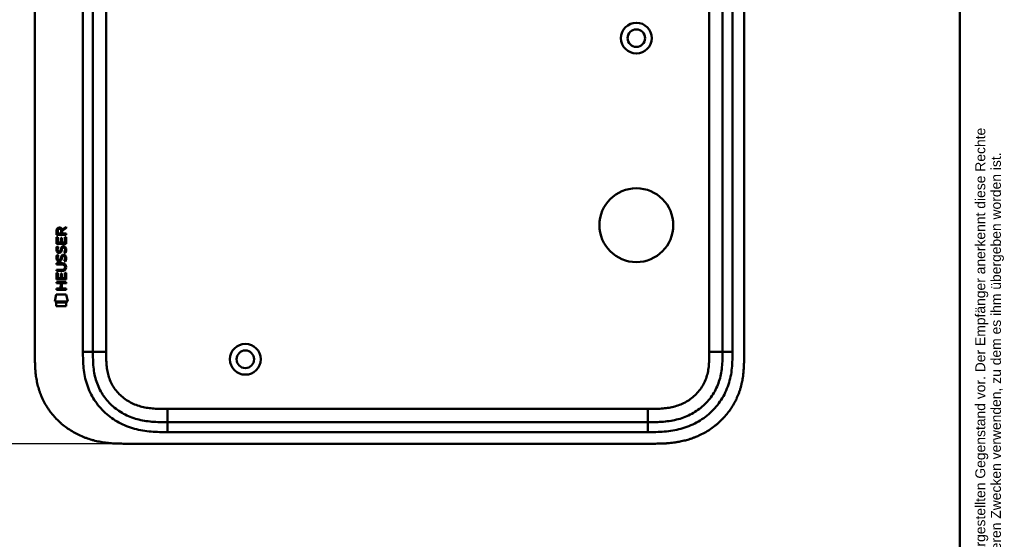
# Model space of a CAD drawing. Header units: millimetres. Extents: x 20 to 833, y 20 to 574.
# Tile 21 of 23: x 536 to 833, y 244 to 401. Entities that reach past the tile are written whole.
import ezdxf
from ezdxf.enums import TextEntityAlignment as Align

# ---------------------------------------------------------------- set-up
doc = ezdxf.new("R2010")
doc.units = ezdxf.units.MM
doc.header["$LTSCALE"] = 2
for name, color, linetype, lineweight in [('Bemaßungen(DIN)', 7, 'Continuous', 25), ('Sichtbare Kanten(DIN)', 7, 'Continuous', 50), ('Sichtbare tangentiale Kanten(DIN)', 7, 'Continuous', 50), ('Skizziergeometrie(DIN)', 7, 'Continuous', 50), ('Symbole(DIN)', 7, 'Continuous', 25)]:
    doc.layers.add(name, color=color, linetype=linetype, lineweight=lineweight)
doc.styles.add('Aktuell-DIN', font='arial.ttf')
doc.styles.add('STANDARD-DIN~0', font='arial.ttf')
doc.styles.add('Textstil10', font='arial.ttf')
doc.styles.add('Textstil41', font='arial.ttf', dxfattribs={"width": 0.8})
doc.styles.add('Textstil83', font='arial.ttf', dxfattribs={"width": 0.8})
doc.dimstyles.new('CAD-LAN', dxfattribs={"dimscale": 2, "dimtxt": 3.5, "dimasz": 2.5, "dimexe": 3.175, "dimexo": 0, "dimgap": 0.8, "dimtad": 1, "dimrnd": 1e-08, "dimtxsty": 'STANDARD-DIN~0', "dimcen": 0.09, "dimdle": 10, "dimclrd": 250, "dimclre": 250, "dimclrt": 250, "dimadec": 0, "dimazin": 2, "dimtfac": 1, "dimtmove": 0, "dimatfit": 3, "dimfxl": 1, "dimtolj": 1, "dimtzin": 0, "dimlwd": 25, "dimlwe": 25, "dimarcsym": 0})

# ---------------------------------------------------------------- blocks, each defined once
blk = doc.blocks.new('Ränder Standardrahmen')
at = {"layer": 'Skizziergeometrie(DIN)', "flags": 128}
blk.add_lwpolyline([(10, 10), (10, 287), (410, 287), (410, 10), (10, 10)], dxfattribs=at)
blk = doc.blocks.new('Schriftfelder Heusser')
at = {"layer": 'Symbole(DIN)', "color": 7, "insert": (293.33, 191.7), "char_height": 1.5, "width": 182.3003, "attachment_point": 1, "rotation": 90, "line_spacing_factor": 0.944221, "style": 'Aktuell-DIN'}
blk.add_mtext('\\fArial|b0|i0;\\H1.5000;Die Schlossfabrik Heusser AG ist Eigentümerin dieses Dokumentes und behält sich alle Rechte an diesem und dem dargestellten Gegenstand vor. Der Empfänger anerkennt diese Rechte\\Pund wird das Dokument nicht ohne schriftliche Ermächtigung der Eigentümerin Dritten zugänglich machen oder zu anderen Zwecken verwenden, zu dem es ihm übergeben worden ist.\\P ', dxfattribs=at)
at = {"layer": 'Symbole(DIN)', "color": 179, "true_color": 0x262659, "style": 'Textstil10'}
blk.add_attdef('ERSTELLUNGSDATUM_001', (217.23, 218.29), '', height=2, dxfattribs=at)
at = {"layer": 'Symbole(DIN)', "color": 179, "true_color": 0x262659}
for tag, height, style, p in [('AUTOR', 2.49, 'Aktuell-DIN', (240.03, 219.26)), ('KONTROLLDATUM', 2, 'Textstil10', (217.42, 215.04)), ('KONTROLLIERT_VON', 2, 'Textstil10', (239.98, 215.05))]:
    blk.add_attdef(tag, text='', height=height, dxfattribs=dict(at, style=style)).set_placement(p, align=Align.MIDDLE_LEFT)
at = {"layer": 'Symbole(DIN)', "color": 7, "style": 'Textstil83', "width": 0.8}
blk.add_attdef('Anfänglicher_Ansichtsmaßstab_001', (281.57, 213.34), '', height=2.3, dxfattribs=at)
at = {"layer": 'Symbole(DIN)', "color": 179, "true_color": 0x262659, "style": 'Textstil10'}
blk.add_attdef('PROJEKT', text='', height=2, dxfattribs=at).set_placement((217.77, 209.72), align=Align.BOTTOM_LEFT)
at = {"layer": 'Symbole(DIN)', "color": 7, "style": 'Textstil41', "width": 0.8}
blk.add_attdef('STATUS', text='', height=5, dxfattribs=at).set_placement((284.53, 195.86), align=Align.MIDDLE_CENTER)
blk = doc.blocks.new('*D22')
at = {"layer": 'Bemaßungen(DIN)', "color": 250, "linetype": 'Continuous', "lineweight": 25, "true_color": 0x3f3f3f, "transparency": 16777216}
for p, q in [((567.91, 517.44), (505.56, 517.44)), ((511.91, 512.44), (511.91, 277.44)), ((567.91, 272.44), (505.56, 272.44))]:
    blk.add_line(p, q, dxfattribs=at)
at = {"layer": 'Bemaßungen(DIN)', "color": 250, "linetype": 'Continuous', "true_color": 0x3f3f3f, "transparency": 16777216}
for points in [[(511.08, 512.44), (512.75, 512.44), (511.91, 517.44)], [(511.08, 277.44), (512.75, 277.44), (511.91, 272.44)]]:
    blk.add_solid(points, dxfattribs=at)
at = {"layer": 'Defpoints', "color": 0, "linetype": 'Continuous', "transparency": 16777216}
for p in [(567.91, 517.44), (511.91, 272.44), (567.91, 272.44)]:
    blk.add_point(p, dxfattribs=at)
at = {"layer": 'Bemaßungen(DIN)', "color": 250, "linetype": 'Continuous', "lineweight": 25, "true_color": 0x3f3f3f, "transparency": 16777216, "insert": (503.16, 387.12), "char_height": 7, "attachment_point": 1, "rotation": 90, "style": 'STANDARD-DIN~0'}
blk.add_mtext('\\A1;245', dxfattribs=at)

msp = doc.modelspace()

# ---------------------------------------------------------------- linework, layer by layer
at = {"layer": 'Sichtbare Kanten(DIN)'}
for p, q in [((540.874, 299.227), (540.874, 490.658)), ((754.874, 299.227), (754.874, 490.658)), ((558.374, 489.658), (558.374, 300.227)), ((748.374, 300.227), (748.374, 489.658)), ((547.408, 335.516), (547.41, 336.83)), ((547.758, 336.786), (547.758, 335.897)), ((547.758, 335.897), (548.775, 335.897)), ((548.775, 335.897), (548.776, 336.785)), ((549.073, 337.146), (550.268, 337.936)), ((550.268, 337.502), (549.125, 336.747)), ((549.125, 336.747), (549.125, 335.896)), ((549.125, 335.896), (550.266, 335.895)), ((550.266, 335.895), (550.266, 335.514)), ((550.268, 337.936), (550.268, 337.502)), ((547.406, 332.786), (547.407, 334.79)), ((547.407, 334.79), (547.755, 334.79)), ((550.266, 335.514), (547.408, 335.516)), ((547.755, 334.79), (547.754, 333.163)), ((547.754, 333.163), (548.649, 333.162)), ((548.649, 333.162), (548.65, 334.609)), ((548.65, 334.609), (548.998, 334.609)), ((548.998, 334.609), (548.997, 333.162)), ((548.997, 333.162), (549.916, 333.161)), ((549.916, 333.161), (549.917, 334.808)), ((549.917, 334.808), (550.266, 334.808)), ((550.266, 334.808), (550.264, 332.784)), ((550.264, 332.784), (547.406, 332.786)), ((547.577, 332.012), (547.916, 331.912)), ((547.774, 330.68), (547.781, 330.663)), ((548.457, 330.583), (548.468, 330.6)), ((549.506, 331.709), (549.494, 331.709)), ((547.4, 326.558), (547.401, 326.935)), ((547.401, 326.935), (549.046, 326.934)), ((547.575, 329.466), (547.914, 329.365)), ((547.772, 328.134), (547.779, 328.117)), ((548.455, 328.036), (548.466, 328.053)), ((549.504, 329.162), (549.492, 329.162)), ((547.397, 322.048), (547.398, 324.052)), ((547.398, 324.052), (547.747, 324.052)), ((547.399, 325.001), (549.069, 324.999)), ((547.399, 324.624), (547.399, 325.001)), ((549.045, 324.622), (547.399, 324.624)), ((549.07, 326.557), (547.4, 326.558)), ((547.747, 324.052), (547.746, 322.425)), ((549.907, 322.423), (549.909, 324.07)), ((549.909, 324.07), (550.257, 324.07)), ((549.95, 325.772), (549.95, 325.782)), ((550.257, 324.07), (550.255, 322.046)), ((547.395, 320.878), (547.395, 321.255)), ((547.395, 321.255), (550.254, 321.253)), ((550.255, 322.046), (547.397, 322.048)), ((547.746, 322.425), (548.64, 322.424)), ((548.64, 322.424), (548.641, 323.871)), ((548.641, 323.871), (548.99, 323.871)), ((548.99, 323.871), (548.989, 322.424)), ((548.989, 322.424), (549.907, 322.423)), ((550.254, 321.253), (550.253, 320.875)), ((547.393, 318.943), (547.393, 319.32)), ((547.393, 319.32), (548.636, 319.319)), ((550.252, 318.941), (547.393, 318.943)), ((548.638, 320.877), (547.395, 320.878)), ((548.636, 319.319), (548.638, 320.877)), ((548.994, 320.876), (548.993, 319.319)), ((548.993, 319.319), (550.252, 319.318)), ((550.253, 320.875), (548.994, 320.876)), ((550.252, 319.318), (550.252, 318.941)), ((546.862, 315.366), (547.321, 317.499)), ((550.777, 315.363), (546.862, 315.366)), ((547.321, 317.499), (550.327, 317.496)), ((547.321, 315.08), (550.318, 315.078)), ((547.321, 313.938), (547.321, 315.08)), ((550.318, 315.078), (550.317, 313.936)), ((550.327, 317.496), (550.777, 315.363)), ((550.317, 313.936), (547.321, 313.938)), ((580.912, 278.943), (725.835, 278.943)), ((567.912, 272.443), (726.835, 272.443))]:
    msp.add_line(p, q, dxfattribs=at)
for centre, radius in [((722.374, 394.943), 4.65), ((722.374, 394.943), 2.65), ((722.374, 338.443), 11.15), ((604.374, 297.943), 4.65), ((604.374, 297.943), 2.65)]:
    msp.add_circle(centre, radius, dxfattribs=at)
for centre, major_axis, ratio, start_param, end_param in [((548.937, 336.013), (-0.976, 1.274), 0.5180415, 5.9043613, 6.8771057), ((547.544, 335.932), (1.242, 1.64), 0.5994938, 5.878165, 6.7089725), ((549.04, 333.791), (1.103, 3.296), 0.2312948, 2.8124619, 2.8734213), ((548.519, 331.474), (0.574, 1.004), 0.5438409, 2.7534304, 3.2137241), ((548.399, 330.607), (0.098, 0.139), 0.3641716, 4.4844927, 4.7925708), ((548.846, 330.022), (0.839, 1.642), 0.4591024, 5.9761877, 6.4975755), ((549.123, 331.491), (1.192, 3.54), 0.2215161, 2.8263053, 2.8854462), ((548.525, 328.937), (0.583, 1.012), 0.541605, 2.7569093, 3.2147406), ((548.397, 328.061), (0.098, 0.139), 0.3641716, 4.4844927, 4.7925708), ((545.225, 322.26), (4.814, 4.313), 0.3742661, 5.9599282, 6.6783921), ((548.845, 327.478), (0.838, 1.64), 0.4594521, 5.9760112, 6.497704), ((545.229, 329.304), (4.808, -4.323), 0.3742014, 5.888113, 6.6064523), ((526.517, 345.609), (23.266, -20.361), 0.1371339, 6.127502, 6.402435)]:
    msp.add_ellipse(centre, major_axis=major_axis, ratio=ratio, start_param=start_param, end_param=end_param, dxfattribs=at)
for points in [[(547.41, 336.83), (547.424, 337.271), (547.656, 337.733), (548.269, 337.733)], [(548.776, 336.785), (548.776, 337.058), (548.689, 337.383), (548.274, 337.384)], [(547.454, 330.534), (547.363, 330.774), (547.334, 331.008), (547.376, 331.336)], [(547.376, 331.336), (547.394, 331.475), (547.435, 331.682), (547.506, 331.855)], [(548.013, 330.073), (547.79, 330.106), (547.56, 330.251), (547.454, 330.534)], [(547.506, 331.855), (547.526, 331.905), (547.577, 332.012), (547.577, 332.012)], [(547.761, 331.447), (547.697, 331.195), (547.691, 330.97), (547.749, 330.754)], [(547.916, 331.912), (547.916, 331.912), (547.796, 331.585), (547.761, 331.447)], [(547.986, 330.45), (548.133, 330.391), (548.321, 330.426), (548.426, 330.541)], [(548.168, 330.06), (548.067, 330.062), (548.046, 330.068), (548.013, 330.073)], [(548.796, 330.425), (548.68, 330.215), (548.485, 330.056), (548.168, 330.06)], [(548.468, 330.6), (548.537, 330.709), (548.594, 330.873), (548.649, 331.118)], [(548.649, 331.118), (548.733, 331.486), (548.835, 331.697), (548.976, 331.864)], [(548.988, 330.967), (548.934, 330.728), (548.871, 330.563), (548.796, 330.425)], [(548.976, 331.864), (549.069, 331.975), (549.2, 332.047), (549.379, 332.071)], [(549.037, 331.166), (549.029, 331.136), (548.989, 330.97), (548.988, 330.967)], [(549.223, 331.591), (549.152, 331.502), (549.092, 331.364), (549.037, 331.166)], [(549.494, 331.709), (549.372, 331.709), (549.297, 331.676), (549.223, 331.591)], [(549.379, 332.071), (549.667, 332.109), (549.949, 332.009), (550.143, 331.693)], [(549.698, 330.126), (549.698, 330.126), (549.853, 330.38), (549.912, 330.665)], [(550.066, 330.04), (550.046, 330.044), (549.698, 330.126), (549.698, 330.126)], [(549.912, 330.665), (549.981, 330.998), (549.98, 331.274), (549.874, 331.471)], [(550.291, 330.758), (550.261, 330.427), (550.103, 330.097), (550.066, 330.04)], [(550.143, 331.693), (550.253, 331.512), (550.307, 331.293), (550.307, 331.023)], [(550.307, 331.023), (550.306, 330.939), (550.3, 330.853), (550.291, 330.758)], [(547.452, 327.987), (547.361, 328.228), (547.332, 328.461), (547.374, 328.789)], [(547.374, 328.789), (547.392, 328.928), (547.433, 329.135), (547.504, 329.309)], [(548.011, 327.526), (547.788, 327.559), (547.558, 327.705), (547.452, 327.987)], [(547.504, 329.309), (547.524, 329.358), (547.575, 329.465), (547.575, 329.466)], [(547.759, 328.901), (547.695, 328.648), (547.689, 328.424), (547.747, 328.208)], [(547.914, 329.365), (547.914, 329.365), (547.794, 329.039), (547.759, 328.901)], [(547.984, 327.904), (548.131, 327.844), (548.319, 327.88), (548.424, 327.994)], [(548.166, 327.514), (548.065, 327.515), (548.044, 327.522), (548.011, 327.526)], [(548.793, 327.878), (548.678, 327.668), (548.483, 327.51), (548.166, 327.514)], [(548.466, 328.053), (548.535, 328.163), (548.592, 328.326), (548.647, 328.571)], [(548.647, 328.571), (548.731, 328.939), (548.833, 329.15), (548.974, 329.318)], [(548.986, 328.421), (548.932, 328.181), (548.869, 328.016), (548.793, 327.878)], [(548.974, 329.318), (549.067, 329.428), (549.197, 329.5), (549.377, 329.525)], [(549.035, 328.62), (549.027, 328.589), (548.987, 328.423), (548.986, 328.421)], [(549.221, 329.045), (549.15, 328.956), (549.09, 328.818), (549.035, 328.62)], [(549.492, 329.162), (549.37, 329.163), (549.295, 329.13), (549.221, 329.045)], [(549.377, 329.525), (549.664, 329.563), (549.947, 329.463), (550.141, 329.146)], [(549.696, 327.58), (549.696, 327.58), (549.851, 327.834), (549.91, 328.118)], [(550.064, 327.493), (550.044, 327.498), (549.696, 327.58), (549.696, 327.58)], [(549.91, 328.118), (549.979, 328.452), (549.978, 328.728), (549.872, 328.925)], [(550.289, 328.211), (550.259, 327.88), (550.101, 327.551), (550.064, 327.493)], [(550.141, 329.146), (550.251, 328.966), (550.305, 328.747), (550.305, 328.477)], [(550.305, 328.477), (550.304, 328.392), (550.298, 328.306), (550.289, 328.211)]]:
    msp.add_open_spline(points, degree=3, dxfattribs=at)
for points, knots in [([(549.95, 325.782), (549.95, 325.828), (549.948, 325.875), (549.931, 326.011), (549.909, 326.098), (549.835, 326.249), (549.788, 326.31), (549.668, 326.416), (549.597, 326.456), (549.38, 326.54), (549.221, 326.557), (549.07, 326.557)], [0, 0, 0, 0, 0.01400423, 0.01400423, 0.0408947, 0.0408947, 0.06439039, 0.06439039, 0.08887549, 0.08887549, 0.13413559, 0.13413559, 0.13413559, 0.13413559]), ([(558.374, 300.227), (558.374, 299.427), (558.375, 297.843), (558.506, 295.537), (558.835, 293.32), (559.583, 290.491), (561.142, 287.213), (563.972, 283.87), (567.556, 281.327), (570.99, 279.965), (573.908, 279.328), (576.173, 279.051), (578.51, 278.944), (580.106, 278.943), (580.912, 278.943)], [0, 0, 0, 0, 0.2435013, 0.4870027, 0.730504, 0.9740054, 1.4610081, 1.9480107, 2.4350134, 2.9220161, 3.1655175, 3.4090188, 3.6525201, 3.8960223, 3.8960223, 3.8960223, 3.8960223]), ([(725.835, 278.943), (726.641, 278.943), (728.237, 278.944), (730.574, 279.051), (732.839, 279.328), (735.757, 279.965), (739.191, 281.327), (742.775, 283.87), (745.605, 287.213), (747.164, 290.491), (747.912, 293.32), (748.241, 295.537), (748.372, 297.843), (748.374, 299.427), (748.374, 300.227)], [18.3883596, 18.3883596, 18.3883596, 18.3883596, 18.6318617, 18.875363, 19.1188643, 19.3623656, 19.8493681, 20.3363707, 20.8233732, 21.3103757, 21.553877, 21.7973783, 22.0408796, 22.2843823, 22.2843823, 22.2843823, 22.2843823]), ([(540.874, 299.227), (540.873, 298.673), (540.874, 297.556), (540.907, 296.141), (540.984, 294.715), (541.088, 293.567), (541.283, 292.128), (541.497, 290.976), (541.846, 289.542), (542.192, 288.403), (542.712, 286.998), (543.2, 285.893), (543.898, 284.543), (544.527, 283.491), (545.399, 282.221), (546.163, 281.245), (547.195, 280.08), (548.08, 279.197), (549.254, 278.161), (550.244, 277.388), (551.536, 276.499), (552.611, 275.85), (553.996, 275.122), (555.133, 274.606), (556.584, 274.045), (557.764, 273.664), (559.253, 273.269), (560.454, 273.017), (561.958, 272.775), (563.161, 272.637), (564.659, 272.522), (566.148, 272.458), (567.327, 272.445), (567.912, 272.443)], [0.02325842, 0.02325842, 0.02325842, 0.02325842, 0.06395557, 0.10465272, 0.12500129, 0.16569844, 0.18604701, 0.22674416, 0.24709273, 0.28778988, 0.30813845, 0.3488356, 0.36918417, 0.40988132, 0.43022989, 0.47092704, 0.49127561, 0.53197276, 0.55232133, 0.59301848, 0.61336705, 0.6540642, 0.67441277, 0.71510992, 0.73545849, 0.77615564, 0.79650421, 0.83720136, 0.85754993, 0.89824708, 0.91859565, 0.9592928, 0.99998994, 0.99998994, 0.99998994, 0.99998994]), ([(726.835, 272.443), (727.432, 272.442), (728.483, 272.443), (729.695, 272.468), (730.607, 272.504), (731.217, 272.536), (731.98, 272.591), (732.59, 272.645), (733.354, 272.728), (733.964, 272.808), (734.879, 272.949), (735.79, 273.119), (736.997, 273.397), (737.893, 273.645), (738.781, 273.926), (739.368, 274.13), (740.239, 274.46), (741.098, 274.823), (742.359, 275.428), (743.449, 276.032), (744.763, 276.865), (745.775, 277.593), (746.982, 278.576), (747.9, 279.421), (748.98, 280.545), (749.789, 281.496), (750.723, 282.745), (751.407, 283.79), (752.101, 285.013), (752.519, 285.851), (752.901, 286.706), (753.138, 287.284), (753.411, 288.015), (753.611, 288.606), (753.838, 289.351), (754.001, 289.952), (754.218, 290.859), (754.401, 291.773), (754.589, 292.998), (754.69, 293.918), (754.766, 294.837), (754.804, 295.448), (754.838, 296.212), (754.855, 296.82), (754.868, 297.576), (754.873, 298.329), (754.874, 298.928), (754.874, 299.227)], [0.00000945, 0.00000945, 0.00000945, 0.00000945, 0.04167564, 0.07292528, 0.08334182, 0.10417491, 0.11459146, 0.13542455, 0.1458411, 0.16667419, 0.17709074, 0.20834038, 0.22917347, 0.26042311, 0.27083965, 0.29167275, 0.30208929, 0.33333893, 0.35417202, 0.39583821, 0.4166713, 0.45833749, 0.47917058, 0.52083676, 0.54166985, 0.58333604, 0.60416913, 0.64583532, 0.66666841, 0.69791805, 0.70833459, 0.72916769, 0.73958423, 0.76041733, 0.77083387, 0.79166696, 0.80208351, 0.83333315, 0.85416624, 0.88541588, 0.89583243, 0.91666552, 0.92708206, 0.94791516, 0.9583317, 0.9791648, 0.99999789, 0.99999789, 0.99999789, 0.99999789])]:
    msp.add_open_spline(points, degree=3, knots=knots, dxfattribs=at)
at = {"layer": 'Sichtbare tangentiale Kanten(DIN)'}
for p, q in [((555.374, 300.227), (555.374, 489.658)), ((562.374, 489.658), (562.374, 300.227)), ((744.374, 300.227), (744.374, 489.658)), ((751.374, 489.658), (751.374, 300.227)), ((555.374, 300.227), (558.374, 300.227)), ((562.374, 300.227), (558.374, 300.227)), ((744.374, 300.227), (748.374, 300.227)), ((748.374, 300.227), (751.374, 300.227)), ((580.912, 282.943), (725.835, 282.943)), ((580.912, 282.943), (580.912, 278.943)), ((725.835, 282.943), (725.835, 278.943)), ((580.912, 278.943), (580.912, 275.943)), ((725.835, 278.943), (725.835, 275.943)), ((725.835, 275.943), (580.912, 275.943))]:
    msp.add_line(p, q, dxfattribs=at)
for points, knots in [([(580.912, 275.943), (580.106, 275.943), (578.459, 275.943), (575.936, 276.057), (573.413, 276.364), (570.097, 277.087), (566.118, 278.661), (561.927, 281.632), (558.594, 285.565), (556.756, 289.434), (555.889, 292.723), (555.515, 295.246), (555.374, 297.78), (555.373, 299.427), (555.374, 300.227)], [0, 0, 0, 0, 0.2435028, 0.4870041, 0.7305055, 0.9740068, 1.4610095, 1.9480122, 2.4350149, 2.9220176, 3.1655189, 3.4090202, 3.6525216, 3.8960229, 3.8960229, 3.8960229, 3.8960229]), ([(562.374, 300.227), (562.374, 299.992), (562.373, 299.756), (562.374, 299.521), (562.374, 299.377), (562.375, 299.234), (562.376, 299.09), (562.377, 299.018), (562.377, 298.946), (562.378, 298.874), (562.379, 298.73), (562.381, 298.587), (562.384, 298.443), (562.385, 298.367), (562.387, 298.291), (562.389, 298.214), (562.39, 298.138), (562.392, 298.062), (562.394, 297.986), (562.399, 297.834), (562.404, 297.681), (562.41, 297.523), (562.423, 297.215), (562.439, 296.921), (562.461, 296.616), (562.462, 296.609), (562.462, 296.601), (562.463, 296.594), (562.508, 295.977), (562.574, 295.388), (562.671, 294.799), (562.672, 294.79), (562.674, 294.781), (562.675, 294.772), (562.773, 294.178), (562.902, 293.591), (563.068, 293.013), (563.069, 293.009), (563.07, 293.005), (563.072, 293.001), (563.241, 292.412), (563.451, 291.829), (563.698, 291.27), (563.947, 290.706), (564.24, 290.152), (564.569, 289.627), (564.9, 289.099), (565.274, 288.591), (565.678, 288.116), (566.083, 287.641), (566.527, 287.19), (566.997, 286.776), (567.465, 286.363), (567.963, 285.982), (568.484, 285.637), (569.004, 285.292), (569.549, 284.982), (570.108, 284.709), (570.667, 284.436), (571.248, 284.198), (571.834, 283.997), (571.838, 283.996), (571.841, 283.994), (571.844, 283.993), (572.424, 283.795), (573.02, 283.629), (573.62, 283.495), (573.625, 283.494), (573.63, 283.492), (573.636, 283.491), (574.225, 283.36), (574.817, 283.259), (575.418, 283.181), (575.427, 283.18), (575.436, 283.179), (575.445, 283.178), (576.038, 283.102), (576.626, 283.05), (577.244, 283.014), (577.251, 283.014), (577.258, 283.013), (577.266, 283.013), (577.571, 282.995), (577.866, 282.983), (578.167, 282.973), (578.477, 282.963), (578.785, 282.956), (579.093, 282.951), (579.701, 282.942), (580.307, 282.942), (580.912, 282.943)], [0, 0, 0, 0, 0.0706021, 0.0706021, 0.0706021, 0.1137345, 0.1137345, 0.1137345, 0.1353008, 0.1353008, 0.1353008, 0.1784332, 0.1784332, 0.1784332, 0.2012935, 0.2012935, 0.2012935, 0.2241537, 0.2241537, 0.2241537, 0.2698741, 0.2698741, 0.2698741, 0.3591194, 0.3591194, 0.3591194, 0.3613149, 0.3613149, 0.3613149, 0.5416681, 0.5416681, 0.5416681, 0.544386, 0.544386, 0.544386, 0.7261845, 0.7261845, 0.7261845, 0.7275109, 0.7275109, 0.7275109, 0.9125996, 0.9125996, 0.9125996, 1.0994646, 1.0994646, 1.0994646, 1.2874424, 1.2874424, 1.2874424, 1.4758528, 1.4758528, 1.4758528, 1.6636517, 1.6636517, 1.6636517, 1.8511233, 1.8511233, 1.8511233, 2.0385317, 2.0385317, 2.0385317, 2.0396163, 2.0396163, 2.0396163, 2.2247423, 2.2247423, 2.2247423, 2.2263922, 2.2263922, 2.2263922, 2.408543, 2.408543, 2.408543, 2.4113526, 2.4113526, 2.4113526, 2.5914161, 2.5914161, 2.5914161, 2.5935787, 2.5935787, 2.5935787, 2.6828378, 2.6828378, 2.6828378, 2.7746209, 2.7746209, 2.7746209, 2.9561272, 2.9561272, 2.9561272, 2.9561272]), ([(725.835, 282.943), (725.999, 282.943), (726.163, 282.943), (726.326, 282.943), (726.769, 282.943), (727.211, 282.945), (727.654, 282.951), (727.806, 282.954), (727.959, 282.956), (728.111, 282.96), (728.187, 282.962), (728.263, 282.963), (728.34, 282.965), (728.416, 282.967), (728.492, 282.97), (728.571, 282.972), (728.881, 282.983), (729.176, 282.995), (729.481, 283.013), (729.489, 283.013), (729.496, 283.014), (729.503, 283.014), (730.121, 283.05), (730.709, 283.102), (731.302, 283.178), (731.311, 283.179), (731.32, 283.18), (731.33, 283.181), (731.93, 283.259), (732.522, 283.36), (733.111, 283.491), (733.117, 283.492), (733.122, 283.494), (733.128, 283.495), (733.727, 283.629), (734.323, 283.795), (734.903, 283.993), (734.906, 283.994), (734.909, 283.996), (734.913, 283.997), (735.499, 284.198), (736.08, 284.436), (736.639, 284.709), (737.198, 284.982), (737.743, 285.292), (738.263, 285.637), (738.783, 285.981), (739.281, 286.362), (739.748, 286.774), (740.218, 287.188), (740.663, 287.64), (741.069, 288.116), (741.473, 288.591), (741.847, 289.099), (742.178, 289.627), (742.507, 290.152), (742.8, 290.706), (743.049, 291.27), (743.296, 291.829), (743.506, 292.412), (743.675, 293.001), (743.677, 293.005), (743.678, 293.009), (743.679, 293.013), (743.845, 293.591), (743.974, 294.178), (744.072, 294.772), (744.073, 294.781), (744.075, 294.79), (744.076, 294.799), (744.173, 295.388), (744.239, 295.977), (744.284, 296.594), (744.285, 296.601), (744.285, 296.609), (744.286, 296.616), (744.308, 296.921), (744.324, 297.215), (744.337, 297.516), (744.349, 297.827), (744.358, 298.135), (744.363, 298.443), (744.374, 299.04), (744.374, 299.634), (744.374, 300.227)], [0, 0, 0, 0, 0.0490671, 0.0490671, 0.0490671, 0.1818725, 0.1818725, 0.1818725, 0.2275822, 0.2275822, 0.2275822, 0.2504376, 0.2504376, 0.2504376, 0.2732931, 0.2732931, 0.2732931, 0.3625526, 0.3625526, 0.3625526, 0.3647147, 0.3647147, 0.3647147, 0.5447737, 0.5447737, 0.5447737, 0.5475879, 0.5475879, 0.5475879, 0.7297386, 0.7297386, 0.7297386, 0.7313885, 0.7313885, 0.7313885, 0.9165146, 0.9165146, 0.9165146, 0.9175992, 0.9175992, 0.9175992, 1.1050076, 1.1050076, 1.1050076, 1.2924792, 1.2924792, 1.2924792, 1.4799717, 1.4799717, 1.4799717, 1.6686885, 1.6686885, 1.6686885, 1.8566662, 1.8566662, 1.8566662, 2.0435313, 2.0435313, 2.0435313, 2.2286199, 2.2286199, 2.2286199, 2.2299464, 2.2299464, 2.2299464, 2.4117448, 2.4117448, 2.4117448, 2.4144628, 2.4144628, 2.4144628, 2.594816, 2.594816, 2.594816, 2.5970115, 2.5970115, 2.5970115, 2.6862568, 2.6862568, 2.6862568, 2.7781066, 2.7781066, 2.7781066, 2.9561096, 2.9561096, 2.9561096, 2.9561096]), ([(751.374, 300.227), (751.374, 299.427), (751.373, 297.78), (751.232, 295.246), (750.858, 292.723), (749.991, 289.434), (748.153, 285.565), (744.82, 281.632), (740.629, 278.661), (736.65, 277.087), (733.334, 276.364), (730.811, 276.057), (728.288, 275.943), (726.641, 275.943), (725.835, 275.943)], [18.388359, 18.388359, 18.388359, 18.388359, 18.6318621, 18.8753634, 19.1188646, 19.3623659, 19.8493685, 20.336371, 20.8233735, 21.3103761, 21.5538774, 21.7973786, 22.0408799, 22.2843826, 22.2843826, 22.2843826, 22.2843826])]:
    msp.add_open_spline(points, degree=3, knots=knots, dxfattribs=at)

# ---------------------------------------------------------------- block references
at = {"xscale": 2, "yscale": 2, "zscale": 2}
for name, p in [('Ränder Standardrahmen', (0, 0)), ('Schriftfelder Heusser', (238, -362.833))]:
    msp.add_blockref(name, p, dxfattribs=at)

# ---------------------------------------------------------------- dimensions: what is measured, and where the dimension line sits
at = {"layer": 'Bemaßungen(DIN)', "color": 250, "linetype": 'Continuous', "lineweight": 25, "true_color": 0x3f3f3f}
dim = msp.add_linear_dim(base=(511.912, 272.443), p1=(567.912, 517.443), p2=(567.912, 272.443), angle=90, dimstyle='CAD-LAN', override={"dimgap": 0.8, "dimdec": 2, "dimtol": 0, "dimlim": 0, "dimtp": 0, "dimtm": 0, "dimtdec": 2, "dimtofl": 0, "dimatfit": 1}, dxfattribs=at)
dim.commit()
dim.dimension.update_dxf_attribs({"geometry": '*D22', "text_midpoint": (511.912, 394.943), "dimtype": 160})

doc.saveas('drawing.dxf')
